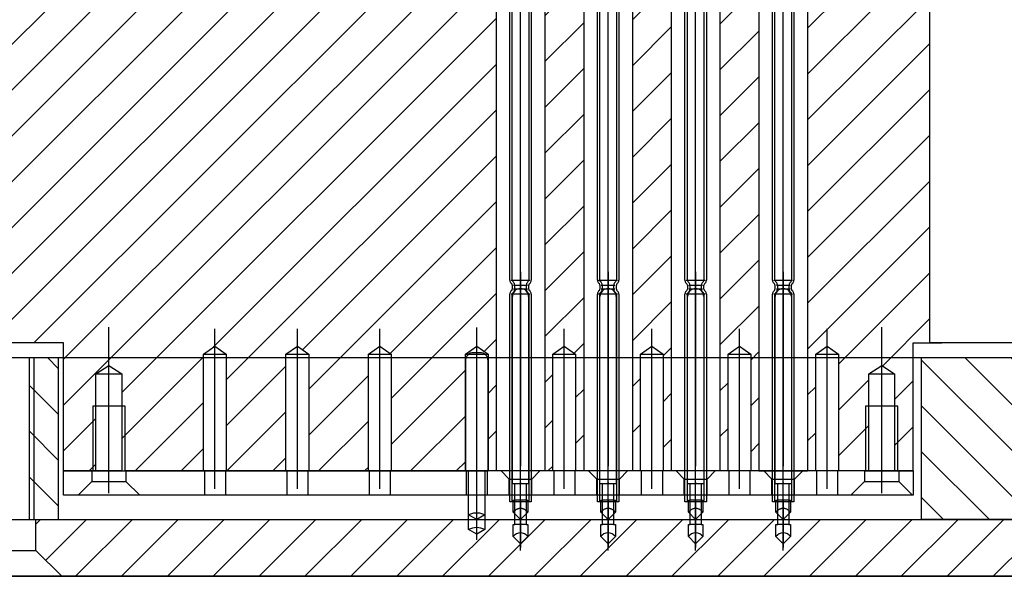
# Model space of a CAD drawing. Extents: x -1765 to 4890, y -3481 to 1222.
# Tile 25 of 98: x 869 to 930, y -2510 to -2476. Entities that reach past the tile are written whole.
import ezdxf

# ---------------------------------------------------------------- set-up
doc = ezdxf.new("R2010")
doc.units = 0
doc.linetypes.add('DASHED', pattern=[15, 7, -8])
doc.linetypes.add('DOT_CENTER', pattern=[14, 12, -1, 0, -1])
doc.layers.add('1', color=7, linetype='CONTINUOUS')
pattern_1 = [(45, (0, 0), (-1.4142136, 1.4142136), [])]
pattern_2 = [(135, (0, 0), (-1.4142136, -1.4142136), [])]

# ---------------------------------------------------------------- blocks, each defined once
blk = doc.blocks.new('PC_STIFF_S__57', base_point=(1392.141, -3662.946))
at = {"layer": '1', "linetype": 'CONTINUOUS'}
h = blk.add_hatch(dxfattribs=at)
h.set_pattern_fill('USER', color=5, scale=2, angle=135, pattern_type=0)
h.set_pattern_definition(pattern_2)
h.paths.add_polyline_path([(869.5, -2496.951), (871.3, -2496.951), (871.3, -2506.951), (869.5, -2506.951)])
h = blk.add_hatch(dxfattribs=at)
h.set_pattern_fill('USER', color=5, scale=2, angle=135, pattern_type=0)
h.set_pattern_definition(pattern_2)
h.paths.add_polyline_path([(924.5, -2496.951), (930.5, -2496.951), (930.5, -2506.951), (924.5, -2506.951)])
at = {"layer": '1', "color": 5, "linetype": 'CONTINUOUS'}
for p, q in [((867.1, -2496.951), (869.5, -2496.951)), ((869.5, -2496.951), (871.3, -2496.951)), ((869.5, -2506.951), (869.5, -2496.951)), ((869.8, -2506.951), (869.8, -2496.951)), ((871.3, -2506.951), (871.3, -2496.951)), ((871.3, -2496.951), (924.5, -2496.951)), ((924.5, -2506.951), (924.5, -2496.951)), ((924.5, -2496.951), (930.5, -2496.951)), ((867.1, -2506.951), (869.5, -2506.951)), ((869.5, -2506.951), (871.3, -2506.951)), ((871.3, -2506.951), (924.5, -2506.951)), ((930.5, -2506.951), (924.5, -2506.951))]:
    blk.add_line(p, q, dxfattribs=at)
blk = doc.blocks.new('SV_PROBECARD__58', base_point=(1403.591, -3362.454))
at = {"layer": '1', "linetype": 'CONTINUOUS'}
h = blk.add_hatch(dxfattribs=at)
h.set_pattern_fill('USER', color=1, scale=2, angle=45, pattern_type=0)
h.set_pattern_definition(pattern_1)
h.paths.add_polyline_path([(962, -2506.951), (869.9, -2506.951), (869.9, -2508.851), (871.5, -2510.451), (962, -2510.451)])
at = {"layer": '1', "color": 1, "linetype": 'CONTINUOUS'}
for p, q in [((866.7, -2506.951), (869.9, -2506.951)), ((869.9, -2508.851), (869.9, -2506.951)), ((869.9, -2506.951), (962, -2506.951)), ((866.7, -2508.851), (869.9, -2508.851)), ((869.9, -2508.851), (871.5, -2510.451)), ((871.5, -2510.451), (865.1, -2510.451)), ((962, -2510.451), (871.5, -2510.451))]:
    blk.add_line(p, q, dxfattribs=at)
at = {"layer": '1'}
blk.add_blockref('PC_STIFF_S__57', (1392.141, -3662.946), dxfattribs=at)
blk = doc.blocks.new('GND_POGO_PC__60', base_point=(1096.209, -3326.694))
at = {"layer": '1', "color": 6, "linetype": 'DOT_CENTER'}
blk.add_line((897.08, -2508.203), (897.08, -2494.885), dxfattribs=at)
at = {"layer": '1', "color": 6, "linetype": 'CONTINUOUS'}
for p, q in [((897.28, -2496.651), (896.88, -2496.651)), ((896.38, -2497.151), (896.38, -2503.951)), ((897.78, -2503.951), (897.78, -2497.151)), ((896.38, -2503.951), (896.58, -2503.951)), ((896.58, -2507.563), (896.58, -2503.951)), ((896.58, -2503.951), (897.58, -2503.951)), ((897.58, -2503.951), (897.58, -2507.563)), ((897.58, -2503.951), (897.78, -2503.951)), ((897.08, -2507.851), (896.58, -2507.563)), ((897.58, -2507.563), (897.08, -2507.851))]:
    blk.add_line(p, q, dxfattribs=at)
at = {"layer": '1', "color": 6, "linetype": 'DASHED'}
for p, q in [((897.08, -2506.951), (896.58, -2506.663)), ((897.58, -2506.663), (897.08, -2506.951))]:
    blk.add_line(p, q, dxfattribs=at)
at = {"layer": '1', "color": 6, "linetype": 'CONTINUOUS'}
for centre, radius, start, end in [((896.88, -2497.151), 0.5, 90, 180), ((897.28, -2497.151), 0.5, 0, 90), ((897.08, -2508.603), 1.155, 64.33732, 115.66268)]:
    blk.add_arc(centre, radius, start, end, dxfattribs=at)
at = {"layer": '1', "color": 6, "linetype": 'DASHED'}
blk.add_arc((897.08, -2507.703), 1.155, 64.33732, 115.66268, dxfattribs=at)
blk = doc.blocks.new('SV_ISOLATOR__62', base_point=(1075.424, -3338.422))
at = {"layer": '1', "color": 42, "linetype": 'CONTINUOUS'}
for p, q in [((871.6, -2505.451), (871.6, -2503.951)), ((871.6, -2503.951), (873.353, -2503.951)), ((873.353, -2503.951), (875.453, -2503.951)), ((873.353, -2503.951), (873.353, -2504.601)), ((875.453, -2503.951), (875.453, -2504.601)), ((921, -2503.951), (875.453, -2503.951)), ((880.29, -2503.951), (880.29, -2505.451)), ((881.59, -2503.951), (881.59, -2505.451)), ((885.37, -2503.951), (885.37, -2505.451)), ((886.67, -2503.951), (886.67, -2505.451)), ((890.45, -2503.951), (890.45, -2505.451)), ((891.75, -2503.951), (891.75, -2505.451)), ((896.43, -2503.951), (896.43, -2505.451)), ((897.73, -2503.951), (897.73, -2505.451)), ((899.08, -2504.451), (898.58, -2503.951)), ((900.48, -2504.451), (900.98, -2503.951)), ((901.83, -2503.951), (901.83, -2505.451)), ((903.13, -2503.951), (903.13, -2505.451)), ((904.48, -2504.451), (903.98, -2503.951)), ((905.88, -2504.451), (906.38, -2503.951)), ((907.23, -2503.951), (907.23, -2505.451)), ((908.53, -2503.951), (908.53, -2505.451)), ((909.88, -2504.451), (909.38, -2503.951)), ((911.28, -2504.451), (911.78, -2503.951)), ((912.63, -2503.951), (912.63, -2505.451)), ((913.93, -2503.951), (913.93, -2505.451)), ((915.28, -2504.451), (914.78, -2503.951)), ((916.68, -2504.451), (917.18, -2503.951)), ((918.03, -2503.951), (918.03, -2505.451)), ((919.33, -2503.951), (919.33, -2505.451)), ((921, -2503.951), (921, -2504.601)), ((921, -2503.951), (923.1, -2503.951)), ((923.1, -2503.951), (924.001, -2503.951)), ((923.1, -2503.951), (923.1, -2504.601)), ((924.001, -2503.951), (924.001, -2505.451)), ((872.503, -2505.451), (873.353, -2504.601)), ((873.353, -2504.601), (875.453, -2504.601)), ((875.453, -2504.601), (876.303, -2505.451)), ((899.08, -2505.451), (899.08, -2504.451)), ((899.08, -2504.451), (900.48, -2504.451)), ((900.48, -2505.451), (900.48, -2504.451)), ((904.48, -2504.451), (905.88, -2504.451)), ((904.48, -2505.451), (904.48, -2504.451)), ((905.88, -2505.451), (905.88, -2504.451)), ((909.88, -2504.451), (911.28, -2504.451)), ((909.88, -2505.451), (909.88, -2504.451)), ((911.28, -2505.451), (911.28, -2504.451)), ((915.28, -2504.451), (916.68, -2504.451)), ((915.28, -2505.451), (915.28, -2504.451)), ((916.68, -2505.451), (916.68, -2504.451)), ((920.15, -2505.451), (921, -2504.601)), ((921, -2504.601), (923.1, -2504.601)), ((923.1, -2504.601), (923.95, -2505.451)), ((872.503, -2505.451), (871.6, -2505.451)), ((876.303, -2505.451), (872.503, -2505.451)), ((920.15, -2505.451), (876.303, -2505.451)), ((923.95, -2505.451), (920.15, -2505.451)), ((924.001, -2505.451), (923.95, -2505.451))]:
    blk.add_line(p, q, dxfattribs=at)
blk = doc.blocks.new('POGO_PC__64', base_point=(899.28, -2504.667))
at = {"layer": '1', "color": 2, "linetype": 'DOT_CENTER'}
blk.add_line((899.78, -2491.661), (899.78, -2508.667), dxfattribs=at)
at = {"layer": '1', "color": 2, "linetype": 'CONTINUOUS'}
for p, q in [((899.28, -2504.751), (899.28, -2493.191)), ((900.28, -2493.191), (900.28, -2504.751)), ((899.437, -2504.751), (899.28, -2504.751)), ((900.123, -2504.751), (899.437, -2504.751)), ((899.437, -2507.251), (899.437, -2504.751)), ((900.28, -2504.751), (900.123, -2504.751)), ((900.123, -2504.751), (900.123, -2507.251)), ((899.33, -2508.001), (899.33, -2507.251)), ((899.33, -2507.251), (899.437, -2507.251)), ((900.123, -2507.251), (899.437, -2507.251)), ((900.123, -2507.251), (900.23, -2507.251)), ((900.23, -2507.251), (900.23, -2508.001)), ((899.33, -2508.001), (899.78, -2508.451)), ((899.78, -2508.451), (900.23, -2508.001))]:
    blk.add_line(p, q, dxfattribs=at)
at = {"layer": '1', "color": 2, "linetype": 'DASHED'}
for p, q in [((899.33, -2506.501), (899.33, -2505.751)), ((899.33, -2505.751), (899.437, -2505.751)), ((900.123, -2505.751), (899.437, -2505.751)), ((900.123, -2505.751), (900.23, -2505.751)), ((900.23, -2505.751), (900.23, -2506.501)), ((899.33, -2506.501), (899.78, -2506.951)), ((899.78, -2506.951), (900.23, -2506.501))]:
    blk.add_line(p, q, dxfattribs=at)
at = {"layer": '1', "color": 2, "linetype": 'CONTINUOUS'}
for centre, radius, start, end in [((899.78, -2493.191), 0.5, 90, 180), ((899.78, -2493.191), 0.5, 0, 90), ((899.78, -2508.309), 0.545, 34.36892, 145.63108)]:
    blk.add_arc(centre, radius, start, end, dxfattribs=at)
at = {"layer": '1', "color": 2, "linetype": 'DASHED'}
blk.add_arc((899.78, -2506.809), 0.545, 34.36892, 145.63108, dxfattribs=at)
blk = doc.blocks.new('POGO_ASSY__66', base_point=(1109.271, -3333.472))
at = {"layer": '1', "color": 3, "linetype": 'CONTINUOUS'}
for p, q in [((899.12, -2492.186), (899.12, -2471.216)), ((899.27, -2492.186), (899.27, -2471.216)), ((900.29, -2471.216), (900.29, -2492.186)), ((900.44, -2471.216), (900.44, -2492.186)), ((899.199, -2492.186), (899.78, -2492.186)), ((899.78, -2492.186), (900.361, -2492.186)), ((899.241, -2492.411), (899.193, -2492.363)), ((899.27, -2492.481), (899.27, -2492.741)), ((899.347, -2492.305), (899.299, -2492.257)), ((899.355, -2492.481), (899.78, -2492.481)), ((899.78, -2492.741), (899.355, -2492.741)), ((899.42, -2492.481), (899.42, -2492.741)), ((899.771, -2492.741), (899.78, -2492.741)), ((899.78, -2492.481), (900.205, -2492.481)), ((900.205, -2492.741), (899.78, -2492.741)), ((900.14, -2492.741), (900.14, -2492.481)), ((900.213, -2492.305), (900.261, -2492.257)), ((900.29, -2492.741), (900.29, -2492.481)), ((900.319, -2492.411), (900.367, -2492.363)), ((899.12, -2505.851), (899.12, -2493.036)), ((899.241, -2492.812), (899.193, -2492.859)), ((899.78, -2493.036), (899.199, -2493.036)), ((899.27, -2505.851), (899.27, -2493.036)), ((899.347, -2492.918), (899.299, -2492.966)), ((900.361, -2493.036), (899.78, -2493.036)), ((900.261, -2492.966), (900.213, -2492.918)), ((900.29, -2493.036), (900.29, -2505.851)), ((900.367, -2492.859), (900.319, -2492.812)), ((900.44, -2493.036), (900.44, -2505.851)), ((900.44, -2505.851), (899.12, -2505.851))]:
    blk.add_line(p, q, dxfattribs=at)
at = {"layer": '1', "color": 3, "linetype": 'DOT_CENTER'}
for p, q in [((899.78, -2508.863), (899.78, -2471.216)), ((899.78, -2493.036), (899.78, -2492.741))]:
    blk.add_line(p, q, dxfattribs=at)
at = {"layer": '1', "color": 3, "linetype": 'CONTINUOUS'}
for centre, radius, start, end in [((899.37, -2492.186), 0.25, 180, -135), ((899.37, -2492.186), 0.1, 180, -135), ((900.19, -2492.186), 0.1, -45, 0), ((900.19, -2492.186), 0.25, -45, 0), ((899.17, -2492.481), 0.1, 0, 45), ((899.17, -2492.741), 0.1, -45, 0), ((899.17, -2492.481), 0.25, 0, 45), ((899.17, -2492.741), 0.25, -45, 0), ((900.39, -2492.481), 0.25, 135, 180), ((900.39, -2492.741), 0.25, 180, -135), ((900.39, -2492.481), 0.1, 135, 180), ((900.39, -2492.741), 0.1, 180, -135), ((899.37, -2493.036), 0.25, 135, 180), ((899.37, -2493.036), 0.1, 135, 180), ((900.19, -2493.036), 0.1, 0, 45), ((900.19, -2493.036), 0.25, 0, 45)]:
    blk.add_arc(centre, radius, start, end, dxfattribs=at)
at = {"layer": '1'}
blk.add_blockref('POGO_PC__64', (899.28, -2504.667), dxfattribs=at)
blk = doc.blocks.new('POGO_PC__77', base_point=(904.68, -2504.667))
at = {"layer": '1', "color": 2, "linetype": 'DOT_CENTER'}
blk.add_line((905.18, -2491.661), (905.18, -2508.667), dxfattribs=at)
at = {"layer": '1', "color": 2, "linetype": 'CONTINUOUS'}
for p, q in [((904.68, -2504.751), (904.68, -2493.191)), ((905.68, -2493.191), (905.68, -2504.751)), ((904.837, -2504.751), (904.68, -2504.751)), ((904.837, -2507.251), (904.837, -2504.751)), ((905.523, -2504.751), (904.837, -2504.751)), ((905.523, -2504.751), (905.523, -2507.251)), ((905.68, -2504.751), (905.523, -2504.751)), ((904.73, -2507.251), (904.837, -2507.251)), ((904.73, -2508.001), (904.73, -2507.251)), ((905.523, -2507.251), (904.837, -2507.251)), ((905.523, -2507.251), (905.63, -2507.251)), ((905.63, -2507.251), (905.63, -2508.001)), ((904.73, -2508.001), (905.18, -2508.451)), ((905.18, -2508.451), (905.63, -2508.001))]:
    blk.add_line(p, q, dxfattribs=at)
at = {"layer": '1', "color": 2, "linetype": 'DASHED'}
for p, q in [((904.73, -2505.751), (904.837, -2505.751)), ((904.73, -2506.501), (904.73, -2505.751)), ((905.523, -2505.751), (904.837, -2505.751)), ((905.523, -2505.751), (905.63, -2505.751)), ((905.63, -2505.751), (905.63, -2506.501)), ((904.73, -2506.501), (905.18, -2506.951)), ((905.18, -2506.951), (905.63, -2506.501))]:
    blk.add_line(p, q, dxfattribs=at)
at = {"layer": '1', "color": 2, "linetype": 'CONTINUOUS'}
for centre, radius, start, end in [((905.18, -2493.191), 0.5, 90, 180), ((905.18, -2493.191), 0.5, 0, 90), ((905.18, -2508.309), 0.545, 34.36892, 145.63108)]:
    blk.add_arc(centre, radius, start, end, dxfattribs=at)
at = {"layer": '1', "color": 2, "linetype": 'DASHED'}
blk.add_arc((905.18, -2506.809), 0.545, 34.36892, 145.63108, dxfattribs=at)
blk = doc.blocks.new('POGO_ASSY__78', base_point=(1114.671, -3333.472))
at = {"layer": '1', "color": 3, "linetype": 'CONTINUOUS'}
for p, q in [((904.52, -2492.186), (904.52, -2471.216)), ((904.67, -2492.186), (904.67, -2471.216)), ((905.69, -2471.216), (905.69, -2492.186)), ((905.84, -2471.216), (905.84, -2492.186)), ((904.599, -2492.186), (905.18, -2492.186)), ((905.18, -2492.186), (905.761, -2492.186)), ((904.641, -2492.411), (904.593, -2492.363)), ((904.67, -2492.481), (904.67, -2492.741)), ((904.747, -2492.305), (904.699, -2492.257)), ((904.755, -2492.481), (905.18, -2492.481)), ((905.18, -2492.741), (904.755, -2492.741)), ((904.82, -2492.481), (904.82, -2492.741)), ((905.171, -2492.741), (905.18, -2492.741)), ((905.18, -2492.481), (905.605, -2492.481)), ((905.605, -2492.741), (905.18, -2492.741)), ((905.54, -2492.741), (905.54, -2492.481)), ((905.613, -2492.305), (905.661, -2492.257)), ((905.69, -2492.741), (905.69, -2492.481)), ((905.719, -2492.411), (905.767, -2492.363)), ((904.52, -2505.851), (904.52, -2493.036)), ((904.641, -2492.812), (904.593, -2492.859)), ((905.18, -2493.036), (904.599, -2493.036)), ((904.67, -2505.851), (904.67, -2493.036)), ((904.747, -2492.918), (904.699, -2492.966)), ((905.761, -2493.036), (905.18, -2493.036)), ((905.661, -2492.966), (905.613, -2492.918)), ((905.69, -2493.036), (905.69, -2505.851)), ((905.767, -2492.859), (905.719, -2492.812)), ((905.84, -2493.036), (905.84, -2505.851)), ((905.84, -2505.851), (904.52, -2505.851))]:
    blk.add_line(p, q, dxfattribs=at)
at = {"layer": '1', "color": 3, "linetype": 'DOT_CENTER'}
for p, q in [((905.18, -2508.863), (905.18, -2471.216)), ((905.18, -2493.036), (905.18, -2492.741))]:
    blk.add_line(p, q, dxfattribs=at)
at = {"layer": '1', "color": 3, "linetype": 'CONTINUOUS'}
for centre, radius, start, end in [((904.77, -2492.186), 0.25, 180, -135), ((904.77, -2492.186), 0.1, 180, -135), ((905.59, -2492.186), 0.1, -45, 0), ((905.59, -2492.186), 0.25, -45, 0), ((904.57, -2492.481), 0.1, 0, 45), ((904.57, -2492.741), 0.1, -45, 0), ((904.57, -2492.481), 0.25, 0, 45), ((904.57, -2492.741), 0.25, -45, 0), ((905.79, -2492.481), 0.25, 135, 180), ((905.79, -2492.741), 0.25, 180, -135), ((905.79, -2492.481), 0.1, 135, 180), ((905.79, -2492.741), 0.1, 180, -135), ((904.77, -2493.036), 0.25, 135, 180), ((904.77, -2493.036), 0.1, 135, 180), ((905.59, -2493.036), 0.1, 0, 45), ((905.59, -2493.036), 0.25, 0, 45)]:
    blk.add_arc(centre, radius, start, end, dxfattribs=at)
at = {"layer": '1'}
blk.add_blockref('POGO_PC__77', (904.68, -2504.667), dxfattribs=at)
blk = doc.blocks.new('POGO_PC__79', base_point=(910.08, -2504.667))
at = {"layer": '1', "color": 2, "linetype": 'DOT_CENTER'}
blk.add_line((910.58, -2491.661), (910.58, -2508.667), dxfattribs=at)
at = {"layer": '1', "color": 2, "linetype": 'CONTINUOUS'}
for p, q in [((910.08, -2504.751), (910.08, -2493.191)), ((911.08, -2493.191), (911.08, -2504.751)), ((910.237, -2504.751), (910.08, -2504.751)), ((910.923, -2504.751), (910.237, -2504.751)), ((910.237, -2507.251), (910.237, -2504.751)), ((911.08, -2504.751), (910.923, -2504.751)), ((910.923, -2504.751), (910.923, -2507.251)), ((910.13, -2508.001), (910.13, -2507.251)), ((910.13, -2507.251), (910.237, -2507.251)), ((910.923, -2507.251), (910.237, -2507.251)), ((910.923, -2507.251), (911.03, -2507.251)), ((911.03, -2507.251), (911.03, -2508.001)), ((910.13, -2508.001), (910.58, -2508.451)), ((910.58, -2508.451), (911.03, -2508.001))]:
    blk.add_line(p, q, dxfattribs=at)
at = {"layer": '1', "color": 2, "linetype": 'DASHED'}
for p, q in [((910.13, -2506.501), (910.13, -2505.751)), ((910.13, -2505.751), (910.237, -2505.751)), ((910.923, -2505.751), (910.237, -2505.751)), ((910.923, -2505.751), (911.03, -2505.751)), ((911.03, -2505.751), (911.03, -2506.501)), ((910.13, -2506.501), (910.58, -2506.951)), ((910.58, -2506.951), (911.03, -2506.501))]:
    blk.add_line(p, q, dxfattribs=at)
at = {"layer": '1', "color": 2, "linetype": 'CONTINUOUS'}
for centre, radius, start, end in [((910.58, -2493.191), 0.5, 90, 180), ((910.58, -2493.191), 0.5, 0, 90), ((910.58, -2508.309), 0.545, 34.36892, 145.63108)]:
    blk.add_arc(centre, radius, start, end, dxfattribs=at)
at = {"layer": '1', "color": 2, "linetype": 'DASHED'}
blk.add_arc((910.58, -2506.809), 0.545, 34.36892, 145.63108, dxfattribs=at)
blk = doc.blocks.new('POGO_ASSY__81', base_point=(1120.071, -3333.472))
at = {"layer": '1', "color": 3, "linetype": 'CONTINUOUS'}
for p, q in [((909.92, -2492.186), (909.92, -2471.216)), ((910.07, -2492.186), (910.07, -2471.216)), ((911.09, -2471.216), (911.09, -2492.186)), ((911.24, -2471.216), (911.24, -2492.186)), ((909.999, -2492.186), (910.58, -2492.186)), ((910.58, -2492.186), (911.161, -2492.186)), ((910.041, -2492.411), (909.993, -2492.363)), ((910.07, -2492.481), (910.07, -2492.741)), ((910.147, -2492.305), (910.099, -2492.257)), ((910.155, -2492.481), (910.58, -2492.481)), ((910.58, -2492.741), (910.155, -2492.741)), ((910.22, -2492.481), (910.22, -2492.741)), ((910.571, -2492.741), (910.58, -2492.741)), ((910.58, -2492.481), (911.005, -2492.481)), ((911.005, -2492.741), (910.58, -2492.741)), ((910.94, -2492.741), (910.94, -2492.481)), ((911.013, -2492.305), (911.061, -2492.257)), ((911.09, -2492.741), (911.09, -2492.481)), ((911.119, -2492.411), (911.167, -2492.363)), ((909.92, -2505.851), (909.92, -2493.036)), ((910.041, -2492.812), (909.993, -2492.859)), ((910.58, -2493.036), (909.999, -2493.036)), ((910.07, -2505.851), (910.07, -2493.036)), ((910.147, -2492.918), (910.099, -2492.966)), ((911.161, -2493.036), (910.58, -2493.036)), ((911.061, -2492.966), (911.013, -2492.918)), ((911.09, -2493.036), (911.09, -2505.851)), ((911.167, -2492.859), (911.119, -2492.812)), ((911.24, -2493.036), (911.24, -2505.851)), ((911.24, -2505.851), (909.92, -2505.851))]:
    blk.add_line(p, q, dxfattribs=at)
at = {"layer": '1', "color": 3, "linetype": 'DOT_CENTER'}
for p, q in [((910.58, -2508.863), (910.58, -2471.216)), ((910.58, -2493.036), (910.58, -2492.741))]:
    blk.add_line(p, q, dxfattribs=at)
at = {"layer": '1', "color": 3, "linetype": 'CONTINUOUS'}
for centre, radius, start, end in [((910.17, -2492.186), 0.25, 180, -135), ((910.17, -2492.186), 0.1, 180, -135), ((910.99, -2492.186), 0.1, -45, 0), ((910.99, -2492.186), 0.25, -45, 0), ((909.97, -2492.481), 0.1, 0, 45), ((909.97, -2492.741), 0.1, -45, 0), ((909.97, -2492.481), 0.25, 0, 45), ((909.97, -2492.741), 0.25, -45, 0), ((911.19, -2492.481), 0.25, 135, 180), ((911.19, -2492.741), 0.25, 180, -135), ((911.19, -2492.481), 0.1, 135, 180), ((911.19, -2492.741), 0.1, 180, -135), ((910.17, -2493.036), 0.25, 135, 180), ((910.17, -2493.036), 0.1, 135, 180), ((910.99, -2493.036), 0.1, 0, 45), ((910.99, -2493.036), 0.25, 0, 45)]:
    blk.add_arc(centre, radius, start, end, dxfattribs=at)
at = {"layer": '1'}
blk.add_blockref('POGO_PC__79', (910.08, -2504.667), dxfattribs=at)
blk = doc.blocks.new('POGO_PC__83', base_point=(915.48, -2504.667))
at = {"layer": '1', "color": 2, "linetype": 'DOT_CENTER'}
blk.add_line((915.98, -2491.661), (915.98, -2508.667), dxfattribs=at)
at = {"layer": '1', "color": 2, "linetype": 'CONTINUOUS'}
for p, q in [((915.48, -2504.751), (915.48, -2493.191)), ((916.48, -2493.191), (916.48, -2504.751)), ((915.637, -2504.751), (915.48, -2504.751)), ((915.637, -2507.251), (915.637, -2504.751)), ((916.323, -2504.751), (915.637, -2504.751)), ((916.323, -2504.751), (916.323, -2507.251)), ((916.48, -2504.751), (916.323, -2504.751)), ((915.53, -2507.251), (915.637, -2507.251)), ((915.53, -2508.001), (915.53, -2507.251)), ((916.323, -2507.251), (915.637, -2507.251)), ((916.323, -2507.251), (916.43, -2507.251)), ((916.43, -2507.251), (916.43, -2508.001)), ((915.53, -2508.001), (915.98, -2508.451)), ((915.98, -2508.451), (916.43, -2508.001))]:
    blk.add_line(p, q, dxfattribs=at)
at = {"layer": '1', "color": 2, "linetype": 'DASHED'}
for p, q in [((915.53, -2505.751), (915.637, -2505.751)), ((915.53, -2506.501), (915.53, -2505.751)), ((916.323, -2505.751), (915.637, -2505.751)), ((916.323, -2505.751), (916.43, -2505.751)), ((916.43, -2505.751), (916.43, -2506.501)), ((915.53, -2506.501), (915.98, -2506.951)), ((915.98, -2506.951), (916.43, -2506.501))]:
    blk.add_line(p, q, dxfattribs=at)
at = {"layer": '1', "color": 2, "linetype": 'CONTINUOUS'}
for centre, radius, start, end in [((915.98, -2493.191), 0.5, 90, 180), ((915.98, -2493.191), 0.5, 0, 90), ((915.98, -2508.309), 0.545, 34.36892, 145.63108)]:
    blk.add_arc(centre, radius, start, end, dxfattribs=at)
at = {"layer": '1', "color": 2, "linetype": 'DASHED'}
blk.add_arc((915.98, -2506.809), 0.545, 34.36892, 145.63108, dxfattribs=at)
blk = doc.blocks.new('POGO_ASSY__84', base_point=(1125.471, -3333.472))
at = {"layer": '1', "color": 3, "linetype": 'CONTINUOUS'}
for p, q in [((915.32, -2492.186), (915.32, -2471.216)), ((915.47, -2492.186), (915.47, -2471.216)), ((916.49, -2471.216), (916.49, -2492.186)), ((916.64, -2471.216), (916.64, -2492.186)), ((915.399, -2492.186), (915.98, -2492.186)), ((915.98, -2492.186), (916.561, -2492.186)), ((915.441, -2492.411), (915.393, -2492.363)), ((915.47, -2492.481), (915.47, -2492.741)), ((915.547, -2492.305), (915.499, -2492.257)), ((915.555, -2492.481), (915.98, -2492.481)), ((915.98, -2492.741), (915.555, -2492.741)), ((915.62, -2492.481), (915.62, -2492.741)), ((915.971, -2492.741), (915.98, -2492.741)), ((915.98, -2492.481), (916.405, -2492.481)), ((916.405, -2492.741), (915.98, -2492.741)), ((916.34, -2492.741), (916.34, -2492.481)), ((916.413, -2492.305), (916.461, -2492.257)), ((916.49, -2492.741), (916.49, -2492.481)), ((916.519, -2492.411), (916.567, -2492.363)), ((915.32, -2505.851), (915.32, -2493.036)), ((915.441, -2492.812), (915.393, -2492.859)), ((915.98, -2493.036), (915.399, -2493.036)), ((915.47, -2505.851), (915.47, -2493.036)), ((915.547, -2492.918), (915.499, -2492.966)), ((916.561, -2493.036), (915.98, -2493.036)), ((916.461, -2492.966), (916.413, -2492.918)), ((916.49, -2493.036), (916.49, -2505.851)), ((916.567, -2492.859), (916.519, -2492.812)), ((916.64, -2493.036), (916.64, -2505.851)), ((916.64, -2505.851), (915.32, -2505.851))]:
    blk.add_line(p, q, dxfattribs=at)
at = {"layer": '1', "color": 3, "linetype": 'DOT_CENTER'}
for p, q in [((915.98, -2508.863), (915.98, -2471.216)), ((915.98, -2493.036), (915.98, -2492.741))]:
    blk.add_line(p, q, dxfattribs=at)
at = {"layer": '1', "color": 3, "linetype": 'CONTINUOUS'}
for centre, radius, start, end in [((915.57, -2492.186), 0.25, 180, -135), ((915.57, -2492.186), 0.1, 180, -135), ((916.39, -2492.186), 0.1, -45, 0), ((916.39, -2492.186), 0.25, -45, 0), ((915.37, -2492.481), 0.1, 0, 45), ((915.37, -2492.741), 0.1, -45, 0), ((915.37, -2492.481), 0.25, 0, 45), ((915.37, -2492.741), 0.25, -45, 0), ((916.59, -2492.481), 0.25, 135, 180), ((916.59, -2492.741), 0.25, 180, -135), ((916.59, -2492.481), 0.1, 135, 180), ((916.59, -2492.741), 0.1, 180, -135), ((915.57, -2493.036), 0.25, 135, 180), ((915.57, -2493.036), 0.1, 135, 180), ((916.39, -2493.036), 0.1, 0, 45), ((916.39, -2493.036), 0.25, 0, 45)]:
    blk.add_arc(centre, radius, start, end, dxfattribs=at)
at = {"layer": '1'}
blk.add_blockref('POGO_PC__83', (915.48, -2504.667), dxfattribs=at)
blk = doc.blocks.new('SV_POGOTOWER__90', base_point=(1283.824, -3337.479))
at = {"layer": '1', "linetype": 'CONTINUOUS'}
h = blk.add_hatch(dxfattribs=at)
h.set_pattern_fill('USER', color=4, scale=2, angle=45, pattern_type=0)
h.set_pattern_definition(pattern_1)
h.paths.add_polyline_path([(880.24, -2459.951), (870, -2459.951), (870, -2463.951), (860, -2463.951), (860, -2472.651), (860.8, -2472.651), (860.8, -2473.451), (861.5, -2473.451), (861.5, -2496.051), (871.6, -2496.051), (871.6, -2503.951), (873.603, -2503.951), (873.603, -2499.951), (873.603, -2497.951), (874.403, -2497.451), (875.203, -2497.951), (875.203, -2499.951), (875.203, -2503.951), (880.24, -2503.951), (880.24, -2496.751), (880.94, -2496.251), (881.64, -2496.751), (881.64, -2503.951), (885.32, -2503.951), (885.32, -2496.751), (886.02, -2496.251), (886.72, -2496.751), (886.72, -2503.951), (890.4, -2503.951), (890.4, -2496.751), (891.1, -2496.251), (891.8, -2496.751), (891.8, -2503.951), (896.38, -2503.951), (896.38, -2496.751), (897.08, -2496.251), (897.78, -2496.751), (897.78, -2503.951), (898.28, -2503.951), (898.28, -2459.951), (897.78, -2459.951), (897.78, -2466.751), (897.08, -2467.251), (896.38, -2466.751), (896.38, -2459.951), (891.8, -2459.951), (891.8, -2466.751), (891.1, -2467.251), (890.4, -2466.751), (890.4, -2459.951), (886.72, -2459.951), (886.72, -2466.751), (886.02, -2467.251), (885.32, -2466.751), (885.32, -2459.951), (881.64, -2459.951), (881.64, -2466.751), (880.94, -2467.251), (880.24, -2466.751)])
h = blk.add_hatch(dxfattribs=at)
h.set_pattern_fill('USER', color=4, scale=2, angle=45, pattern_type=0)
h.set_pattern_definition(pattern_1)
h.paths.add_polyline_path([(901.28, -2459.951), (901.78, -2459.951), (901.78, -2466.751), (902.48, -2467.251), (903.18, -2466.751), (903.18, -2459.951), (903.68, -2459.951), (903.68, -2503.951), (903.18, -2503.951), (903.18, -2496.751), (902.48, -2496.251), (901.78, -2496.751), (901.78, -2503.951), (901.28, -2503.951)])
h = blk.add_hatch(dxfattribs=at)
h.set_pattern_fill('USER', color=4, scale=2, angle=45, pattern_type=0)
h.set_pattern_definition(pattern_1)
h.paths.add_polyline_path([(906.68, -2459.951), (907.18, -2459.951), (907.18, -2466.751), (907.88, -2467.251), (908.58, -2466.751), (908.58, -2459.951), (909.08, -2459.951), (909.08, -2503.951), (908.58, -2503.951), (908.58, -2496.751), (907.88, -2496.251), (907.18, -2496.751), (907.18, -2503.951), (906.68, -2503.951)])
h = blk.add_hatch(dxfattribs=at)
h.set_pattern_fill('USER', color=4, scale=2, angle=45, pattern_type=0)
h.set_pattern_definition(pattern_1)
h.paths.add_polyline_path([(912.08, -2459.951), (912.58, -2459.951), (912.58, -2466.751), (913.28, -2467.251), (913.98, -2466.751), (913.98, -2459.951), (914.48, -2459.951), (914.48, -2503.951), (913.98, -2503.951), (913.98, -2496.751), (913.28, -2496.251), (912.58, -2496.751), (912.58, -2503.951), (912.08, -2503.951)])
h = blk.add_hatch(dxfattribs=at)
h.set_pattern_fill('USER', color=4, scale=2, angle=45, pattern_type=0)
h.set_pattern_definition(pattern_1)
h.paths.add_polyline_path([(917.48, -2459.951), (917.98, -2459.951), (917.98, -2466.751), (918.68, -2467.251), (919.38, -2466.751), (919.38, -2459.951), (925, -2459.951), (925, -2496.051), (924, -2496.051), (924.001, -2503.951), (922.85, -2503.951), (922.85, -2499.951), (922.85, -2497.951), (922.05, -2497.451), (921.25, -2497.951), (921.25, -2499.951), (921.25, -2503.951), (919.38, -2503.951), (919.38, -2496.751), (918.68, -2496.251), (917.98, -2496.751), (917.98, -2503.951), (917.48, -2503.951)])
at = {"layer": '1', "color": 4, "linetype": 'DOT_CENTER'}
for p, q in [((899.78, -2505.209), (899.78, -2458.859)), ((905.18, -2505.209), (905.18, -2458.859)), ((910.58, -2505.209), (910.58, -2458.859)), ((915.98, -2505.209), (915.98, -2458.859)), ((874.403, -2497.451), (874.403, -2495.074)), ((880.94, -2505.044), (880.94, -2495.176)), ((886.02, -2505.044), (886.02, -2495.176)), ((891.1, -2505.044), (891.1, -2495.176)), ((897.08, -2505.044), (897.08, -2495.176)), ((902.48, -2505.044), (902.48, -2495.176)), ((907.88, -2505.044), (907.88, -2495.176)), ((913.28, -2505.044), (913.28, -2495.176)), ((918.68, -2505.044), (918.68, -2495.176)), ((922.05, -2497.451), (922.05, -2495.074)), ((874.403, -2505.319), (874.403, -2497.451)), ((922.05, -2505.319), (922.05, -2497.451))]:
    blk.add_line(p, q, dxfattribs=at)
at = {"layer": '1', "color": 4, "linetype": 'CONTINUOUS'}
for p, q in [((898.28, -2459.951), (898.28, -2503.951)), ((901.28, -2459.951), (901.28, -2503.951)), ((903.68, -2459.951), (903.68, -2503.951)), ((906.68, -2459.951), (906.68, -2503.951)), ((909.08, -2459.951), (909.08, -2503.951)), ((912.08, -2459.951), (912.08, -2503.951)), ((914.48, -2459.951), (914.48, -2503.951)), ((917.48, -2459.951), (917.48, -2503.951)), ((925, -2459.951), (925, -2496.051)), ((871.6, -2496.051), (861.5, -2496.051)), ((871.6, -2503.951), (871.6, -2496.051)), ((880.24, -2496.751), (880.94, -2496.251)), ((880.94, -2496.251), (881.64, -2496.751)), ((885.32, -2496.751), (886.02, -2496.251)), ((886.02, -2496.251), (886.72, -2496.751)), ((890.4, -2496.751), (891.1, -2496.251)), ((891.1, -2496.251), (891.8, -2496.751)), ((896.38, -2496.751), (897.08, -2496.251)), ((897.08, -2496.251), (897.78, -2496.751)), ((901.78, -2496.751), (902.48, -2496.251)), ((902.48, -2496.251), (903.18, -2496.751)), ((907.18, -2496.751), (907.88, -2496.251)), ((907.88, -2496.251), (908.58, -2496.751)), ((912.58, -2496.751), (913.28, -2496.251)), ((913.28, -2496.251), (913.98, -2496.751)), ((917.98, -2496.751), (918.68, -2496.251)), ((918.68, -2496.251), (919.38, -2496.751)), ((924, -2496.051), (925, -2496.051)), ((924.001, -2503.951), (924, -2496.051)), ((980, -2496.051), (925, -2496.051)), ((925, -2496.051), (925.757, -2496.051)), ((925.757, -2496.051), (925, -2496.051)), ((880.24, -2503.951), (880.24, -2496.751)), ((880.24, -2496.751), (881.64, -2496.751)), ((881.64, -2496.751), (881.64, -2503.951)), ((885.32, -2503.951), (885.32, -2496.751)), ((885.32, -2496.751), (886.72, -2496.751)), ((886.72, -2496.751), (886.72, -2503.951)), ((890.4, -2503.951), (890.4, -2496.751)), ((890.4, -2496.751), (891.8, -2496.751)), ((891.8, -2496.751), (891.8, -2503.951)), ((896.38, -2503.951), (896.38, -2496.751)), ((896.38, -2496.751), (897.78, -2496.751)), ((897.78, -2496.751), (897.78, -2503.951)), ((901.78, -2503.951), (901.78, -2496.751)), ((901.78, -2496.751), (903.18, -2496.751)), ((903.18, -2496.751), (903.18, -2503.951)), ((907.18, -2503.951), (907.18, -2496.751)), ((907.18, -2496.751), (908.58, -2496.751)), ((908.58, -2496.751), (908.58, -2503.951)), ((912.58, -2503.951), (912.58, -2496.751)), ((912.58, -2496.751), (913.98, -2496.751)), ((913.98, -2496.751), (913.98, -2503.951)), ((917.98, -2503.951), (917.98, -2496.751)), ((917.98, -2496.751), (919.38, -2496.751)), ((919.38, -2496.751), (919.38, -2503.951)), ((873.603, -2497.951), (874.403, -2497.451)), ((874.403, -2497.451), (875.203, -2497.951)), ((921.25, -2497.951), (922.05, -2497.451)), ((922.05, -2497.451), (922.85, -2497.951)), ((873.603, -2497.951), (875.203, -2497.951)), ((873.603, -2499.951), (873.603, -2497.951)), ((875.203, -2497.951), (875.203, -2499.951)), ((921.25, -2497.951), (922.85, -2497.951)), ((921.25, -2499.951), (921.25, -2497.951)), ((922.85, -2497.951), (922.85, -2499.951)), ((873.403, -2499.951), (873.403, -2503.951)), ((873.603, -2499.951), (873.403, -2499.951)), ((873.603, -2503.951), (873.603, -2499.951)), ((875.203, -2499.951), (873.603, -2499.951)), ((875.403, -2499.951), (875.203, -2499.951)), ((875.203, -2499.951), (875.203, -2503.951)), ((875.403, -2503.951), (875.403, -2499.951)), ((921.05, -2499.951), (921.05, -2503.951)), ((921.25, -2499.951), (921.05, -2499.951)), ((921.25, -2503.951), (921.25, -2499.951)), ((922.85, -2499.951), (921.25, -2499.951)), ((923.05, -2499.951), (922.85, -2499.951)), ((922.85, -2499.951), (922.85, -2503.951)), ((923.05, -2503.951), (923.05, -2499.951)), ((873.603, -2503.951), (871.6, -2503.951)), ((875.203, -2503.951), (873.603, -2503.951)), ((875.203, -2503.951), (880.24, -2503.951)), ((880.24, -2503.951), (881.64, -2503.951)), ((881.64, -2503.951), (885.32, -2503.951)), ((885.32, -2503.951), (886.72, -2503.951)), ((886.72, -2503.951), (890.4, -2503.951)), ((890.4, -2503.951), (891.8, -2503.951)), ((891.8, -2503.951), (896.38, -2503.951)), ((897.78, -2503.951), (896.38, -2503.951)), ((898.28, -2503.951), (897.78, -2503.951)), ((901.28, -2503.951), (898.28, -2503.951)), ((901.78, -2503.951), (901.28, -2503.951)), ((903.18, -2503.951), (901.78, -2503.951)), ((903.68, -2503.951), (903.18, -2503.951)), ((906.68, -2503.951), (903.68, -2503.951)), ((907.18, -2503.951), (906.68, -2503.951)), ((908.58, -2503.951), (907.18, -2503.951)), ((909.08, -2503.951), (908.58, -2503.951)), ((912.08, -2503.951), (909.08, -2503.951)), ((912.58, -2503.951), (912.08, -2503.951)), ((913.98, -2503.951), (912.58, -2503.951)), ((914.48, -2503.951), (913.98, -2503.951)), ((914.48, -2503.951), (917.48, -2503.951)), ((917.98, -2503.951), (917.48, -2503.951)), ((919.38, -2503.951), (917.98, -2503.951)), ((921.25, -2503.951), (919.38, -2503.951)), ((922.85, -2503.951), (921.25, -2503.951)), ((924.001, -2503.951), (922.85, -2503.951)), ((923.766, -2503.951), (924.001, -2503.951))]:
    blk.add_line(p, q, dxfattribs=at)
at = {"layer": '1', "color": 1, "linetype": 'DASHED'}
blk.add_line((873.181, -2506.951), (929.197, -2506.951), dxfattribs=at)
at = {"layer": '1'}
for name, p in [('POGO_ASSY__66', (1109.271, -3333.472)), ('POGO_ASSY__78', (1114.671, -3333.472)), ('POGO_ASSY__81', (1120.071, -3333.472)), ('POGO_ASSY__84', (1125.471, -3333.472)), ('GND_POGO_PC__60', (1096.209, -3326.694)), ('SV_ISOLATOR__62', (1075.424, -3338.422))]:
    blk.add_blockref(name, p, dxfattribs=at)
blk = doc.blocks.new('SIDE_VIEW__95', base_point=(960.55, -3345.858))
at = {"layer": '1'}
for name, p in [('SV_POGOTOWER__90', (1283.824, -3337.479)), ('SV_PROBECARD__58', (1403.591, -3362.454))]:
    blk.add_blockref(name, p, dxfattribs=at)
blk = doc.blocks.new('PCC_S__132', base_point=(828, -2511.751))
at = {"layer": '1', "color": 3, "linetype": 'CONTINUOUS'}
blk.add_line((858.9, -2510.451), (1101.1, -2510.451), dxfattribs=at)
blk = doc.blocks.new('TSK_APM90__133', base_point=(720, -2520.158))
at = {"layer": '1'}
blk.add_blockref('PCC_S__132', (828, -2511.751), dxfattribs=at)
blk = doc.blocks.new('WPIF_TSK__135', base_point=(1017.824, -3712.742))
at = {"layer": '1'}
for name, p in [('TSK_APM90__133', (720, -2520.158)), ('SIDE_VIEW__95', (960.55, -3345.858))]:
    blk.add_blockref(name, p, dxfattribs=at)
blk = doc.blocks.new('C-E2803-62282-1S11B__136', base_point=(980, -2449.251))
at = {"layer": '1'}
blk.add_blockref('WPIF_TSK__135', (1017.824, -3712.742), dxfattribs=at)

msp = doc.modelspace()

# ---------------------------------------------------------------- block references
at = {"layer": '1'}
msp.add_blockref('C-E2803-62282-1S11B__136', (980, -2449.251), dxfattribs=at)

doc.saveas('drawing.dxf')
